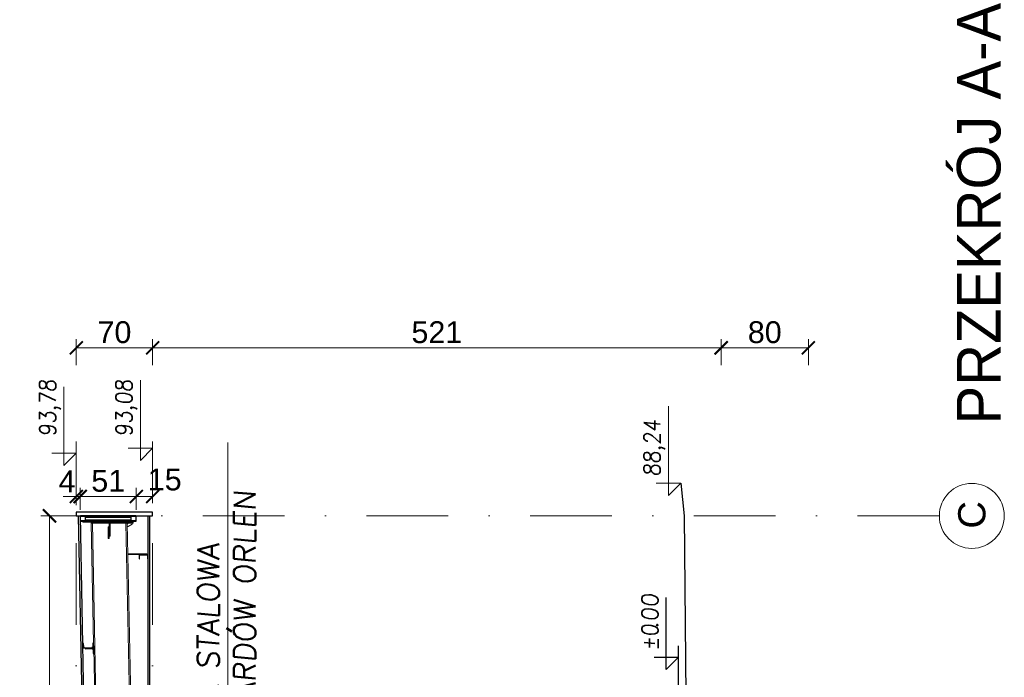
# Model space of a CAD drawing. Extents: x 261105 to 7565828, y -85627 to 5881792.
# Tile 115 of 116: x 360527 to 369551, y -18782 to -12755. Entities that reach past the tile are written whole.
import ezdxf

# ---------------------------------------------------------------- set-up
doc = ezdxf.new("R2010")
doc.units = 0
doc.header["$MEASUREMENT"] = 0
doc.linetypes.add('DASHDOT2', pattern=[0.5, 0.25, -0.125, 0, -0.125])
for name, color, linetype in [('100_rzut_okna', 1, 'Continuous'), ('OSIE - OPIS', 7, 'Continuous'), ('xxOś 2_rysunek_Widok ogólny_Dimension_', 7, 'Continuous')]:
    doc.layers.add(name, color=color, linetype=linetype)
for name, color, linetype, lineweight in [('BK_Opisy', 222, 'Continuous', 5), ('CZ-GR', 14, 'Continuous', 30), ('OSIE', 7, 'Continuous', 5), ('wiata elewacja', 140, 'Continuous', 9)]:
    doc.layers.add(name, color=color, linetype=linetype, lineweight=lineweight)
for name, color, linetype, lineweight, true_color in [('tabelka', 7, 'Continuous', 15, 0x000000), ('TB_CIENKA', 7, 'Continuous', 5, 0x7f7f7f), ('wymiary', 7, 'Continuous', 9, 0x7f7f7f)]:
    doc.layers.add(name, color=color, linetype=linetype, lineweight=lineweight, true_color=true_color)
doc.styles.add('ARIAL', font='arial.ttf')
doc.styles.add('RBCS_dim1', font='simplex.shx', dxfattribs={"width": 0.9, "oblique": 5, "height": 3})
doc.styles.add('styl1', font='simplex.shx', dxfattribs={"oblique": 5})
doc.dimstyles.new('mosstowy 1-100', dxfattribs={"dimscale": 20, "dimtxt": 10, "dimasz": 6, "dimexe": 4, "dimexo": 4, "dimgap": 2, "dimtad": 1, "dimdec": 0, "dimlfac": 0.1, "dimtxsty": 'ARIAL', "dimblk": 'ARCHTICK', "dimcen": 4, "dimclrd": 256, "dimclre": 256, "dimclrt": 7, "dimadec": 0, "dimazin": 0, "dimtfac": 1, "dimtdec": 0, "dimtmove": 1, "dimatfit": 3, "dimfxl": 8, "dimfxlon": 1, "dimlwd": -1, "dimlwe": 9, "dimarcsym": 0})

# ---------------------------------------------------------------- blocks, each defined once
blk = doc.blocks.new('_ArchTick')
at = {"layer": '100_rzut_okna', "color": 0, "linetype": 'Continuous', "const_width": 0.15}
blk.add_lwpolyline([(-0.5, -0.5), (0.5, 0.5)], dxfattribs=at)
blk = doc.blocks.new('*D1663')
at = {"layer": 'Defpoints', "color": 0}
for p in [(366955.3, -15762.6), (367755.3, -20226.7), (366955.3, -21802.5)]:
    blk.add_point(p, dxfattribs=at)
at = {"layer": 'wymiary', "lineweight": 9}
for p, q in [((366955.3, -15922.6), (366955.3, -15682.6)), ((367755.3, -15922.6), (367755.3, -15682.6))]:
    blk.add_line(p, q, dxfattribs=at)
at = {"layer": 'wymiary'}
blk.add_line((367755.3, -15762.6), (366955.3, -15762.6), dxfattribs=at)
at = {"layer": 'wymiary', "xscale": 120, "yscale": 120, "zscale": 120, "rotation": 180}
blk.add_blockref('_ArchTick', (366955.3, -15762.6), dxfattribs=at)
at = {"layer": 'wymiary', "xscale": 120, "yscale": 120, "zscale": 120}
blk.add_blockref('_ArchTick', (367755.3, -15762.6), dxfattribs=at)
at = {"layer": 'wymiary', "color": 7, "insert": (367355.3, -15620.4), "char_height": 200, "attachment_point": 5, "style": 'ARIAL'}
blk.add_mtext('80', dxfattribs=at)
blk = doc.blocks.new('*D1664')
at = {"layer": 'Defpoints', "color": 0}
for p in [(361745.3, -15762.6), (361745.3, -17267.5), (366955.3, -21802.5)]:
    blk.add_point(p, dxfattribs=at)
at = {"layer": 'wymiary', "lineweight": 9}
for p, q in [((361745.3, -15922.6), (361745.3, -15682.6)), ((366955.3, -15922.6), (366955.3, -15682.6))]:
    blk.add_line(p, q, dxfattribs=at)
at = {"layer": 'wymiary'}
blk.add_line((366955.3, -15762.6), (361745.3, -15762.6), dxfattribs=at)
at = {"layer": 'wymiary', "xscale": 120, "yscale": 120, "zscale": 120, "rotation": 180}
blk.add_blockref('_ArchTick', (361745.3, -15762.6), dxfattribs=at)
at = {"layer": 'wymiary', "xscale": 120, "yscale": 120, "zscale": 120}
blk.add_blockref('_ArchTick', (366955.3, -15762.6), dxfattribs=at)
at = {"layer": 'wymiary', "color": 7, "insert": (364350.3, -15620.4), "char_height": 200, "attachment_point": 5, "style": 'ARIAL'}
blk.add_mtext('521', dxfattribs=at)
blk = doc.blocks.new('*D1665')
at = {"layer": 'Defpoints', "color": 0}
for p in [(361595.3, -17124.6), (361745.3, -17267.5), (361595.3, -17327.5)]:
    blk.add_point(p, dxfattribs=at)
at = {"layer": 'wymiary', "lineweight": 9}
for p, q in [((361595.3, -17247.5), (361595.3, -17044.6)), ((361745.3, -17187.5), (361745.3, -17044.6))]:
    blk.add_line(p, q, dxfattribs=at)
at = {"layer": 'wymiary'}
blk.add_line((361745.3, -17124.6), (361595.3, -17124.6), dxfattribs=at)
at = {"layer": 'wymiary', "xscale": 120, "yscale": 120, "zscale": 120, "rotation": 180}
blk.add_blockref('_ArchTick', (361595.3, -17124.6), dxfattribs=at)
at = {"layer": 'wymiary', "xscale": 120, "yscale": 120, "zscale": 120}
blk.add_blockref('_ArchTick', (361745.3, -17124.6), dxfattribs=at)
at = {"layer": 'wymiary', "color": 7, "insert": (361855.9, -16970.3), "char_height": 200, "attachment_point": 5, "style": 'ARIAL'}
blk.add_mtext('15', dxfattribs=at)
blk = doc.blocks.new('*D1666')
at = {"layer": 'Defpoints', "color": 0}
for p in [(361081.3, -17124.6), (361081.3, -17327.5), (361595.3, -17327.5)]:
    blk.add_point(p, dxfattribs=at)
at = {"layer": 'wymiary', "lineweight": 9}
for p, q in [((361081.3, -17247.5), (361081.3, -17044.6)), ((361595.3, -17247.5), (361595.3, -17044.6))]:
    blk.add_line(p, q, dxfattribs=at)
at = {"layer": 'wymiary'}
blk.add_line((361595.3, -17124.6), (361081.3, -17124.6), dxfattribs=at)
at = {"layer": 'wymiary', "xscale": 120, "yscale": 120, "zscale": 120, "rotation": 180}
blk.add_blockref('_ArchTick', (361081.3, -17124.6), dxfattribs=at)
at = {"layer": 'wymiary', "xscale": 120, "yscale": 120, "zscale": 120}
blk.add_blockref('_ArchTick', (361595.3, -17124.6), dxfattribs=at)
at = {"layer": 'wymiary', "color": 7, "insert": (361338.3, -16982.5), "char_height": 200, "attachment_point": 5, "style": 'ARIAL'}
blk.add_mtext('51', dxfattribs=at)
blk = doc.blocks.new('*D1667')
at = {"layer": 'Defpoints', "color": 0}
for p in [(361045.3, -17124.6), (361045.3, -17285), (361081.3, -17327.5)]:
    blk.add_point(p, dxfattribs=at)
at = {"layer": 'wymiary', "lineweight": 9}
for p, q in [((361045.3, -17205), (361045.3, -17044.6)), ((361081.3, -17247.5), (361081.3, -17044.6))]:
    blk.add_line(p, q, dxfattribs=at)
at = {"layer": 'wymiary'}
for p, q in [((361045.3, -17124.6), (360925.3, -17124.6)), ((361081.3, -17124.6), (361045.3, -17124.6)), ((361081.3, -17124.6), (361201.3, -17124.6))]:
    blk.add_line(p, q, dxfattribs=at)
at = {"layer": 'wymiary', "xscale": 120, "yscale": 120, "zscale": 120}
blk.add_blockref('_ArchTick', (361045.3, -17124.6), dxfattribs=at)
at = {"layer": 'wymiary', "xscale": 120, "yscale": 120, "zscale": 120, "rotation": 180}
blk.add_blockref('_ArchTick', (361081.3, -17124.6), dxfattribs=at)
at = {"layer": 'wymiary', "color": 7, "insert": (360960.8, -16986.7), "char_height": 200, "attachment_point": 5, "style": 'ARIAL'}
blk.add_mtext('4', dxfattribs=at)
blk = doc.blocks.new('*D1668')
at = {"layer": 'Defpoints', "color": 0}
for p in [(361745.3, -15762.6), (361045.3, -17285), (361745.3, -17285)]:
    blk.add_point(p, dxfattribs=at)
at = {"layer": 'wymiary', "lineweight": 9}
for p, q in [((361045.3, -15922.6), (361045.3, -15682.6)), ((361745.3, -15922.6), (361745.3, -15682.6))]:
    blk.add_line(p, q, dxfattribs=at)
at = {"layer": 'wymiary'}
blk.add_line((361045.3, -15762.6), (361745.3, -15762.6), dxfattribs=at)
at = {"layer": 'wymiary', "xscale": 120, "yscale": 120, "zscale": 120, "rotation": 180}
blk.add_blockref('_ArchTick', (361045.3, -15762.6), dxfattribs=at)
at = {"layer": 'wymiary', "xscale": 120, "yscale": 120, "zscale": 120}
blk.add_blockref('_ArchTick', (361745.3, -15762.6), dxfattribs=at)
at = {"layer": 'wymiary', "color": 7, "insert": (361395.3, -15620.4), "char_height": 200, "attachment_point": 5, "style": 'ARIAL'}
blk.add_mtext('70', dxfattribs=at)
blk = doc.blocks.new('*D1696')
at = {"layer": 'Defpoints', "color": 0}
for p in [(360800.1, -17302.5), (362936.2, -17302.5), (362903.4, -22302.5)]:
    blk.add_point(p, dxfattribs=at)
at = {"layer": 'wymiary', "lineweight": 9}
for p, q in [((360960.1, -17302.5), (360720.1, -17302.5)), ((360960.1, -22302.5), (360720.1, -22302.5))]:
    blk.add_line(p, q, dxfattribs=at)
at = {"layer": 'wymiary'}
blk.add_line((360800.1, -22302.5), (360800.1, -17302.5), dxfattribs=at)
at = {"layer": 'wymiary', "xscale": 120, "yscale": 120, "zscale": 120}
for p, rotation in [((360800.1, -17302.5), 90), ((360800.1, -22302.5), 270)]:
    blk.add_blockref('_ArchTick', p, dxfattribs=dict(at, rotation=rotation))
at = {"layer": 'wymiary', "color": 7, "insert": (360658, -19802.5), "char_height": 200, "attachment_point": 5, "rotation": 90, "style": 'ARIAL'}
blk.add_mtext('500', dxfattribs=at)

msp = doc.modelspace()

# ---------------------------------------------------------------- linework, layer by layer
at = {"layer": 'BK_Opisy'}
for p, q in [((366472.8, -17002.5), (366472.8, -16296)), ((366360.3, -17002.5), (366585.3, -17002.5)), ((366360.3, -17002.5), (366585.3, -17002.5)), ((366585.3, -17002.5), (366472.8, -17115)), ((366472.8, -17115), (366472.8, -17002.5)), ((366585.3, -17002.5), (366472.8, -17115)), ((366472.8, -17115), (366472.8, -17002.5))]:
    msp.add_line(p, q, dxfattribs=at)
for points in [[(361632.8, -16681.2, 0), (361632.8, -16059.1, 0)], [(361632.8, -16681.2, 0), (361632.8, -16059.1, 0)], [(360932.8, -16727.5, 0), (360932.8, -16118.9, 0)], [(360932.8, -16727.5, 0), (360932.8, -16118.9, 0)], [(361045.3, -17052.5, 0), (361045.3, -16621.5, 0)], [(361045.3, -17052.5, 0), (361045.3, -16621.5, 0)], [(361520.3, -16681.2, 0), (361745.3, -16681.2, 0), (361632.8, -16793.7, 0), (361632.8, -16681.2, 0)], [(361520.3, -16681.2, 0), (361745.3, -16681.2, 0), (361632.8, -16793.7, 0), (361632.8, -16681.2, 0)], [(361745.3, -17052.5, 0), (361745.3, -16621.5, 0)], [(360820.3, -16727.5, 0), (361045.3, -16727.5, 0), (360932.8, -16840, 0), (360932.8, -16727.5, 0)], [(360820.3, -16727.5, 0), (361045.3, -16727.5, 0), (360932.8, -16840, 0), (360932.8, -16727.5, 0)]]:
    msp.add_polyline3d(points, dxfattribs=at)
at = {"layer": 'CZ-GR'}
for p, q in [((366585.3, -17002.5), (366615.3, -17302.5)), ((361063.2, -17302.9, 0), (361153.3, -22110.5, 0)), ((361081.2, -17302.5, 0), (361171.3, -22110.5, 0)), ((361081.6, -17305.3, 0), (361081.3, -17307, 0)), ((361081.6, -17305.3, 0), (361081.3, -17307, 0)), ((361081.3, -17307, 0), (361081.3, -17348, 0)), ((361081.3, -17307, 0), (361081.3, -17348, 0)), ((361082.6, -17303.8, 0), (361081.6, -17305.3, 0)), ((361082.6, -17303.8, 0), (361081.6, -17305.3, 0)), ((361084.1, -17302.9, 0), (361082.6, -17303.8, 0)), ((361084.1, -17302.9, 0), (361082.6, -17303.8, 0)), ((361085.8, -17302.5, 0), (361084.1, -17302.9, 0)), ((361085.8, -17302.5, 0), (361084.1, -17302.9, 0)), ((361084.3, -17308.5, 0), (361084.5, -17307.4, 0)), ((361084.3, -17308.5, 0), (361084.5, -17307.4, 0)), ((361084.3, -17346.5, 0), (361084.3, -17308.5, 0)), ((361084.3, -17346.5, 0), (361084.3, -17308.5, 0)), ((361084.5, -17307.4, 0), (361085.2, -17306.4, 0)), ((361084.5, -17307.4, 0), (361085.2, -17306.4, 0)), ((361085.2, -17306.4, 0), (361086.1, -17305.8, 0)), ((361085.2, -17306.4, 0), (361086.1, -17305.8, 0)), ((361126.8, -17302.5, 0), (361085.8, -17302.5, 0)), ((361126.8, -17302.5, 0), (361085.8, -17302.5, 0)), ((361086.1, -17305.8, 0), (361087.3, -17305.5, 0)), ((361086.1, -17305.8, 0), (361087.3, -17305.5, 0)), ((361087.3, -17305.5, 0), (361125.3, -17305.5, 0)), ((361087.3, -17305.5, 0), (361125.3, -17305.5, 0)), ((361125.3, -17305.5, 0), (361126.4, -17305.8, 0)), ((361125.3, -17305.5, 0), (361126.4, -17305.8, 0)), ((361126.4, -17305.8, 0), (361127.4, -17306.4, 0)), ((361126.4, -17305.8, 0), (361127.4, -17306.4, 0)), ((361128.5, -17302.9, 0), (361126.8, -17302.5, 0)), ((361128.5, -17302.9, 0), (361126.8, -17302.5, 0)), ((361127.4, -17306.4, 0), (361128.1, -17307.4, 0)), ((361127.4, -17306.4, 0), (361128.1, -17307.4, 0)), ((361128.1, -17307.4, 0), (361128.3, -17308.5, 0)), ((361128.1, -17307.4, 0), (361128.3, -17308.5, 0)), ((361128.3, -17308.5, 0), (361128.3, -17346.5, 0)), ((361128.3, -17308.5, 0), (361128.3, -17346.5, 0)), ((361130, -17303.8, 0), (361128.5, -17302.9, 0)), ((361130, -17303.8, 0), (361128.5, -17302.9, 0)), ((361130.9, -17305.3, 0), (361130, -17303.8, 0)), ((361130.9, -17305.3, 0), (361130, -17303.8, 0)), ((361131.3, -17307, 0), (361130.9, -17305.3, 0)), ((361131.3, -17307, 0), (361130.9, -17305.3, 0)), ((361131.3, -17302.5, 0), (361131.3, -17307, 0)), ((361545.3, -17302.5, 0), (361131.3, -17302.5, 0)), ((361131.3, -17302.5, 0), (361131.3, -17307, 0)), ((361545.3, -17302.5, 0), (361131.3, -17302.5, 0)), ((361131.3, -17348, 0), (361131.3, -17307, 0)), ((361131.3, -17348, 0), (361131.3, -17307, 0)), ((361545.3, -17307, 0), (361545.3, -17302.5, 0)), ((361545.3, -17307, 0), (361545.3, -17302.5, 0)), ((361545.6, -17305.3, 0), (361545.3, -17307, 0)), ((361545.6, -17305.3, 0), (361545.3, -17307, 0)), ((361545.3, -17307, 0), (361545.3, -17348, 0)), ((361545.3, -17307, 0), (361545.3, -17348, 0)), ((361546.6, -17303.8, 0), (361545.6, -17305.3, 0)), ((361546.6, -17303.8, 0), (361545.6, -17305.3, 0)), ((361548.1, -17302.9, 0), (361546.6, -17303.8, 0)), ((361548.1, -17302.9, 0), (361546.6, -17303.8, 0)), ((361549.8, -17302.5, 0), (361548.1, -17302.9, 0)), ((361549.8, -17302.5, 0), (361548.1, -17302.9, 0)), ((361548.3, -17308.5, 0), (361548.5, -17307.4, 0)), ((361548.3, -17308.5, 0), (361548.5, -17307.4, 0)), ((361548.3, -17346.5, 0), (361548.3, -17308.5, 0)), ((361548.3, -17346.5, 0), (361548.3, -17308.5, 0)), ((361548.5, -17307.4, 0), (361549.2, -17306.4, 0)), ((361548.5, -17307.4, 0), (361549.2, -17306.4, 0)), ((361549.2, -17306.4, 0), (361550.1, -17305.8, 0)), ((361549.2, -17306.4, 0), (361550.1, -17305.8, 0)), ((361590.8, -17302.5, 0), (361549.8, -17302.5, 0)), ((361590.8, -17302.5, 0), (361549.8, -17302.5, 0)), ((361550.1, -17305.8, 0), (361551.3, -17305.5, 0)), ((361550.1, -17305.8, 0), (361551.3, -17305.5, 0)), ((361551.3, -17305.5, 0), (361589.3, -17305.5, 0)), ((361551.3, -17305.5, 0), (361589.3, -17305.5, 0)), ((361589.3, -17305.5, 0), (361590.4, -17305.8, 0)), ((361589.3, -17305.5, 0), (361590.4, -17305.8, 0)), ((361590.4, -17305.8, 0), (361591.4, -17306.4, 0)), ((361590.4, -17305.8, 0), (361591.4, -17306.4, 0)), ((361592.5, -17302.9, 0), (361590.8, -17302.5, 0)), ((361592.5, -17302.9, 0), (361590.8, -17302.5, 0)), ((361591.4, -17306.4, 0), (361592.1, -17307.4, 0)), ((361591.4, -17306.4, 0), (361592.1, -17307.4, 0)), ((361592.1, -17307.4, 0), (361592.3, -17308.5, 0)), ((361592.1, -17307.4, 0), (361592.3, -17308.5, 0)), ((361592.3, -17308.5, 0), (361592.3, -17346.5, 0)), ((361592.3, -17308.5, 0), (361592.3, -17346.5, 0)), ((361594, -17303.8, 0), (361592.5, -17302.9, 0)), ((361594, -17303.8, 0), (361592.5, -17302.9, 0)), ((361594.9, -17305.3, 0), (361594, -17303.8, 0)), ((361594.9, -17305.3, 0), (361594, -17303.8, 0)), ((361595.3, -17307, 0), (361594.9, -17305.3, 0)), ((361595.3, -17307, 0), (361594.9, -17305.3, 0)), ((361595.3, -17348, 0), (361595.3, -17307, 0)), ((361595.3, -17348, 0), (361595.3, -17307, 0)), ((361701.3, -17302.5, 0), (361701.3, -27302.5, 0)), ((361716.3, -17302.5, 0), (361716.3, -27302.5, 0)), ((361081.3, -17348, 0), (361081.6, -17349.8, 0)), ((361081.3, -17348, 0), (361081.6, -17349.8, 0)), ((361081.6, -17349.8, 0), (361082.6, -17351.2, 0)), ((361081.6, -17349.8, 0), (361082.6, -17351.2, 0)), ((361082.6, -17351.2, 0), (361084.1, -17352.2, 0)), ((361082.6, -17351.2, 0), (361084.1, -17352.2, 0)), ((361084.1, -17352.2, 0), (361085.8, -17352.5, 0)), ((361084.1, -17352.2, 0), (361085.8, -17352.5, 0)), ((361084.5, -17347.7, 0), (361084.3, -17346.5, 0)), ((361084.5, -17347.7, 0), (361084.3, -17346.5, 0)), ((361085.2, -17348.7, 0), (361084.5, -17347.7, 0)), ((361085.2, -17348.7, 0), (361084.5, -17347.7, 0)), ((361086.1, -17349.3, 0), (361085.2, -17348.7, 0)), ((361086.1, -17349.3, 0), (361085.2, -17348.7, 0)), ((361085.8, -17352.5, 0), (361126.8, -17352.5, 0)), ((361085.8, -17352.5, 0), (361126.8, -17352.5, 0)), ((361087.3, -17349.5, 0), (361086.1, -17349.3, 0)), ((361087.3, -17349.5, 0), (361086.1, -17349.3, 0)), ((361125.3, -17349.5, 0), (361087.3, -17349.5, 0)), ((361125.3, -17349.5, 0), (361087.3, -17349.5, 0)), ((361126.4, -17349.3, 0), (361125.3, -17349.5, 0)), ((361126.4, -17349.3, 0), (361125.3, -17349.5, 0)), ((361127.4, -17348.7, 0), (361126.4, -17349.3, 0)), ((361127.4, -17348.7, 0), (361126.4, -17349.3, 0)), ((361126.8, -17352.5, 0), (361128.5, -17352.2, 0)), ((361126.8, -17352.5, 0), (361128.5, -17352.2, 0)), ((361128.1, -17347.7, 0), (361127.4, -17348.7, 0)), ((361128.1, -17347.7, 0), (361127.4, -17348.7, 0)), ((361128.3, -17346.5, 0), (361128.1, -17347.7, 0)), ((361128.3, -17346.5, 0), (361128.1, -17347.7, 0)), ((361128.5, -17352.2, 0), (361130, -17351.2, 0)), ((361128.5, -17352.2, 0), (361130, -17351.2, 0)), ((361130, -17351.2, 0), (361130.9, -17349.8, 0)), ((361130, -17351.2, 0), (361130.9, -17349.8, 0)), ((361130.9, -17349.8, 0), (361131.3, -17348, 0)), ((361130.9, -17349.8, 0), (361131.3, -17348, 0)), ((361131.3, -17348, 0), (361131.3, -17352.5, 0)), ((361131.3, -17348, 0), (361131.3, -17352.5, 0)), ((361545.3, -17352.5, 0), (361545.3, -17348, 0)), ((361545.3, -17348, 0), (361545.6, -17349.8, 0)), ((361545.3, -17352.5, 0), (361545.3, -17348, 0)), ((361545.3, -17348, 0), (361545.6, -17349.8, 0)), ((361545.6, -17349.8, 0), (361546.6, -17351.2, 0)), ((361545.6, -17349.8, 0), (361546.6, -17351.2, 0)), ((361546.6, -17351.2, 0), (361548.1, -17352.2, 0)), ((361546.6, -17351.2, 0), (361548.1, -17352.2, 0)), ((361548.1, -17352.2, 0), (361549.8, -17352.5, 0)), ((361548.1, -17352.2, 0), (361549.8, -17352.5, 0)), ((361548.5, -17347.7, 0), (361548.3, -17346.5, 0)), ((361548.5, -17347.7, 0), (361548.3, -17346.5, 0)), ((361549.2, -17348.7, 0), (361548.5, -17347.7, 0)), ((361549.2, -17348.7, 0), (361548.5, -17347.7, 0)), ((361550.1, -17349.3, 0), (361549.2, -17348.7, 0)), ((361550.1, -17349.3, 0), (361549.2, -17348.7, 0)), ((361549.8, -17352.5, 0), (361590.8, -17352.5, 0)), ((361549.8, -17352.5, 0), (361590.8, -17352.5, 0)), ((361551.3, -17349.5, 0), (361550.1, -17349.3, 0)), ((361551.3, -17349.5, 0), (361550.1, -17349.3, 0)), ((361589.3, -17349.5, 0), (361551.3, -17349.5, 0)), ((361589.3, -17349.5, 0), (361551.3, -17349.5, 0)), ((361590.4, -17349.3, 0), (361589.3, -17349.5, 0)), ((361590.4, -17349.3, 0), (361589.3, -17349.5, 0)), ((361591.4, -17348.7, 0), (361590.4, -17349.3, 0)), ((361591.4, -17348.7, 0), (361590.4, -17349.3, 0)), ((361590.8, -17352.5, 0), (361592.5, -17352.2, 0)), ((361590.8, -17352.5, 0), (361592.5, -17352.2, 0)), ((361592.1, -17347.7, 0), (361591.4, -17348.7, 0)), ((361592.1, -17347.7, 0), (361591.4, -17348.7, 0)), ((361592.3, -17346.5, 0), (361592.1, -17347.7, 0)), ((361592.3, -17346.5, 0), (361592.1, -17347.7, 0)), ((361592.5, -17352.2, 0), (361594, -17351.2, 0)), ((361592.5, -17352.2, 0), (361594, -17351.2, 0)), ((361594, -17351.2, 0), (361594.9, -17349.8, 0)), ((361594, -17351.2, 0), (361594.9, -17349.8, 0)), ((361594.9, -17349.8, 0), (361595.3, -17348, 0)), ((361594.9, -17349.8, 0), (361595.3, -17348, 0)), ((361621.8, -17661.9, 0), (361621.3, -17664.5, 0)), ((361621.8, -17661.9, 0), (361621.3, -17664.5, 0)), ((361621.3, -17664.5, 0), (361621.3, -17697.5, 0)), ((361621.3, -17664.5, 0), (361621.3, -17697.5, 0)), ((361623.3, -17659.6, 0), (361621.8, -17661.9, 0)), ((361623.3, -17659.6, 0), (361621.8, -17661.9, 0)), ((361625.6, -17658.1, 0), (361623.3, -17659.6, 0)), ((361625.6, -17658.1, 0), (361623.3, -17659.6, 0)), ((361624.3, -17664.5, 0), (361624.6, -17663, 0)), ((361624.3, -17664.5, 0), (361624.6, -17663, 0)), ((361624.3, -17697.5, 0), (361624.3, -17664.5, 0)), ((361624.3, -17697.5, 0), (361624.3, -17664.5, 0)), ((361624.6, -17663, 0), (361625.5, -17661.7, 0)), ((361624.6, -17663, 0), (361625.5, -17661.7, 0)), ((361625.5, -17661.7, 0), (361626.8, -17660.8, 0)), ((361625.5, -17661.7, 0), (361626.8, -17660.8, 0)), ((361628.3, -17657.5, 0), (361625.6, -17658.1, 0)), ((361628.3, -17657.5, 0), (361625.6, -17658.1, 0)), ((361626.8, -17660.8, 0), (361628.3, -17660.5, 0)), ((361626.8, -17660.8, 0), (361628.3, -17660.5, 0)), ((361628.3, -17657.5, 0), (361694.3, -17657.5, 0)), ((361628.3, -17657.5, 0), (361694.3, -17657.5, 0)), ((361628.3, -17660.5, 0), (361694.3, -17660.5, 0)), ((361628.3, -17660.5, 0), (361694.3, -17660.5, 0)), ((361691.3, -17657.5, 0), (361691.3, -17651.5, 0)), ((361691.3, -17657.5, 0), (361691.3, -17651.5, 0)), ((361697, -17658.1, 0), (361694.3, -17657.5, 0)), ((361697, -17658.1, 0), (361694.3, -17657.5, 0)), ((361694.3, -17660.5, 0), (361695.8, -17660.8, 0)), ((361694.3, -17660.5, 0), (361695.8, -17660.8, 0)), ((361695.8, -17660.8, 0), (361697.1, -17661.7, 0)), ((361695.8, -17660.8, 0), (361697.1, -17661.7, 0)), ((361699.2, -17659.6, 0), (361697, -17658.1, 0)), ((361699.2, -17659.6, 0), (361697, -17658.1, 0)), ((361697.1, -17661.7, 0), (361698, -17663, 0)), ((361697.1, -17661.7, 0), (361698, -17663, 0)), ((361698, -17663, 0), (361698.3, -17664.5, 0)), ((361698, -17663, 0), (361698.3, -17664.5, 0)), ((361698.3, -17664.5, 0), (361698.3, -17697.5, 0)), ((361698.3, -17664.5, 0), (361698.3, -17697.5, 0)), ((361700.8, -17661.9, 0), (361699.2, -17659.6, 0)), ((361700.8, -17661.9, 0), (361699.2, -17659.6, 0)), ((361701.3, -17664.5, 0), (361700.8, -17661.9, 0)), ((361701.3, -17664.5, 0), (361700.8, -17661.9, 0)), ((361701.3, -17697.5, 0), (361701.3, -17664.5, 0)), ((361701.3, -17697.5, 0), (361701.3, -17664.5, 0)), ((361621.3, -17697.5, 0), (361624.3, -17697.5, 0)), ((361621.3, -17697.5, 0), (361624.3, -17697.5, 0)), ((361698.3, -17697.5, 0), (361701.3, -17697.5, 0)), ((361698.3, -17697.5, 0), (361701.3, -17697.5, 0)), ((361104.1, -18470.5, 0), (361105, -18516.5, 0)), ((361107.1, -18470.5, 0), (361104.1, -18470.5, 0)), ((361104.1, -18470.5, 0), (361105, -18516.5, 0)), ((361107.1, -18470.5, 0), (361104.1, -18470.5, 0)), ((361108.3, -18470.7, 0), (361107.1, -18470.5, 0)), ((361108.3, -18470.7, 0), (361107.1, -18470.5, 0)), ((361109.3, -18471.3, 0), (361108.3, -18470.7, 0)), ((361109.3, -18471.3, 0), (361108.3, -18470.7, 0)), ((361109.9, -18472.3, 0), (361109.3, -18471.3, 0)), ((361109.9, -18472.3, 0), (361109.3, -18471.3, 0)), ((361110.2, -18473.2, 0), (361109.9, -18472.3, 0)), ((361110.2, -18473.2, 0), (361109.9, -18472.3, 0)), ((361113.4, -18505.4, 0), (361110.2, -18473.2, 0)), ((361113.4, -18505.4, 0), (361110.2, -18473.2, 0)), ((361198.2, -18471.4, 0), (361196.2, -18503.8, 0)), ((361198.2, -18471.4, 0), (361196.2, -18503.8, 0)), ((361198.4, -18470.5, 0), (361198.2, -18471.4, 0)), ((361198.4, -18470.5, 0), (361198.2, -18471.4, 0)), ((361199, -18469.5, 0), (361198.4, -18470.5, 0)), ((361199, -18469.5, 0), (361198.4, -18470.5, 0)), ((361200, -18468.8, 0), (361199, -18469.5, 0)), ((361200, -18468.8, 0), (361199, -18469.5, 0)), ((361201.1, -18468.6, 0), (361200, -18468.8, 0)), ((361201.1, -18468.6, 0), (361200, -18468.8, 0)), ((361204.1, -18468.5, 0), (361201.1, -18468.6, 0)), ((361204.1, -18468.5, 0), (361201.1, -18468.6, 0)), ((361205, -18514.5, 0), (361204.1, -18468.5, 0)), ((361205, -18514.5, 0), (361204.1, -18468.5, 0)), ((361205, -18514.5, 0), (361105, -18516.5, 0)), ((361205, -18514.5, 0), (361105, -18516.5, 0)), ((361113.9, -18507.5, 0), (361113.4, -18505.4, 0)), ((361113.9, -18507.5, 0), (361113.4, -18505.4, 0)), ((361115.5, -18509.8, 0), (361113.9, -18507.5, 0)), ((361115.5, -18509.8, 0), (361113.9, -18507.5, 0)), ((361117.8, -18511.2, 0), (361115.5, -18509.8, 0)), ((361117.8, -18511.2, 0), (361115.5, -18509.8, 0)), ((361120.5, -18511.7, 0), (361117.8, -18511.2, 0)), ((361120.5, -18511.7, 0), (361117.8, -18511.2, 0)), ((361120.5, -18511.7, 0), (361189.4, -18510.3, 0)), ((361120.5, -18511.7, 0), (361189.4, -18510.3, 0)), ((361148.5, -18515.7, 0), (361130, -18516, 0)), ((361148.5, -18515.7, 0), (361130, -18516, 0)), ((361130, -18516, 0), (361130.1, -18518.5, 0)), ((361130, -18516, 0), (361130.1, -18518.5, 0)), ((361130.1, -18518.5, 0), (361130.4, -18519.9, 0)), ((361130.1, -18518.5, 0), (361130.4, -18519.9, 0)), ((361130.4, -18519.9, 0), (361131.2, -18521, 0)), ((361130.4, -18519.9, 0), (361131.2, -18521, 0)), ((361131.2, -18521, 0), (361132.3, -18521.7, 0)), ((361131.2, -18521, 0), (361132.3, -18521.7, 0)), ((361132.3, -18521.7, 0), (361133.7, -18522, 0)), ((361132.3, -18521.7, 0), (361133.7, -18522, 0)), ((361192.1, -18520.8, 0), (361133.7, -18522, 0)), ((361192.1, -18520.8, 0), (361133.7, -18522, 0)), ((361148.8, -18515.7, 0), (361148.5, -18515.7, 0)), ((361148.8, -18515.7, 0), (361148.5, -18515.7, 0)), ((361153.2, -18515.6, 0), (361148.8, -18515.7, 0)), ((361153.2, -18515.6, 0), (361148.8, -18515.7, 0)), ((361192.1, -18509.8, 0), (361189.4, -18510.3, 0)), ((361192.1, -18509.8, 0), (361189.4, -18510.3, 0)), ((361194.3, -18508.2, 0), (361192.1, -18509.8, 0)), ((361194.3, -18508.2, 0), (361192.1, -18509.8, 0)), ((361192.1, -18520.8, 0), (361194.8, -18521.3, 0)), ((361192.1, -18520.8, 0), (361194.8, -18521.3, 0)), ((361195.8, -18505.9, 0), (361194.3, -18508.2, 0)), ((361195.8, -18505.9, 0), (361194.3, -18508.2, 0)), ((361194.8, -18521.3, 0), (361197.1, -18522.7, 0)), ((361194.8, -18521.3, 0), (361197.1, -18522.7, 0)), ((361196.2, -18503.8, 0), (361195.8, -18505.9, 0)), ((361196.2, -18503.8, 0), (361195.8, -18505.9, 0)), ((361197.1, -18522.7, 0), (361198.7, -18525, 0)), ((361197.1, -18522.7, 0), (361198.7, -18525, 0)), ((361198.7, -18525, 0), (361199.3, -18527.6, 0)), ((361198.7, -18525, 0), (361199.3, -18527.6, 0)), ((361199.3, -18527.6, 0), (361200, -18561.1, 0)), ((361199.3, -18527.6, 0), (361200, -18561.1, 0)), ((361200, -18561.1, 0), (361200.3, -18562.5, 0)), ((361200, -18561.1, 0), (361200.3, -18562.5, 0)), ((361200.3, -18562.5, 0), (361201, -18563.6, 0)), ((361200.3, -18562.5, 0), (361201, -18563.6, 0)), ((361201, -18563.6, 0), (361202.2, -18564.3, 0)), ((361201, -18563.6, 0), (361202.2, -18564.3, 0)), ((361202.2, -18564.3, 0), (361203.5, -18564.6, 0)), ((361202.2, -18564.3, 0), (361203.5, -18564.6, 0)), ((361203.5, -18564.6, 0), (361206, -18564.5, 0)), ((361203.5, -18564.6, 0), (361206, -18564.5, 0))]:
    msp.add_line(p, q, dxfattribs=at)
at = {"layer": 'CZ-GR', "elevation": 0}
msp.add_lwpolyline([(361745.3, -17267.5), (361045.3, -17267.5), (361045.3, -17302.5), (361745.3, -17302.5)], close=True, dxfattribs=at)
at = {"layer": 'CZ-GR'}
msp.add_lwpolyline([(366615.3, -17302.5), (366715.3, -27852.5)], dxfattribs=at)
at = {"layer": 'OSIE', "linetype": 'DASHDOT2', "ltscale": 3000}
for p, q in [((361045.3, -28802.5, 0), (361045.3, -17052.5, 0)), ((361045.3, -28802.5, 0), (361045.3, -17052.5, 0)), ((361745.3, -28802.5, 0), (361745.3, -17052.5, 0)), ((368955.3, -17302.5, 0), (360831.3, -17302.5, 0))]:
    msp.add_line(p, q, dxfattribs=at)
at = {"layer": 'OSIE'}
msp.add_circle((369253, -17302.5, 0), 297.7, dxfattribs=at)
at = {"layer": 'TB_CIENKA'}
msp.add_line((362433.8, -16629.1, 0), (362433.8, -20647.6, 0), dxfattribs=at)
at = {"layer": 'wiata elewacja'}
for p, q in [((361545.3, -17312.5, 0), (361131.3, -17312.5, 0)), ((361545.3, -17312.5, 0), (361131.3, -17312.5, 0)), ((361545.3, -17317, 0), (361131.3, -17317, 0)), ((361545.3, -17317, 0), (361131.3, -17317, 0)), ((361106.3, -17352.5, 0), (361106.3, -17360.5, 0)), ((361106.3, -17352.5, 0), (361106.3, -17360.5, 0)), ((361281.3, -17360.5, 0), (361106.3, -17360.5, 0)), ((361281.3, -17360.5, 0), (361106.3, -17360.5, 0)), ((361126.8, -17352.5, 0), (361281.3, -17352.5, 0)), ((361126.8, -17352.5, 0), (361281.3, -17352.5, 0)), ((361545.3, -17338, 0), (361131.3, -17338, 0)), ((361545.3, -17338, 0), (361131.3, -17338, 0)), ((361131.3, -17342.5, 0), (361545.3, -17342.5, 0)), ((361131.3, -17342.5, 0), (361545.3, -17342.5, 0)), ((361193.6, -17368.5, 0), (361182.1, -17368.5, 0)), ((361182.1, -17368.5, 0), (361204.1, -18468.5, 0)), ((361193.6, -17368.5, 0), (361182.1, -17368.5, 0)), ((361182.1, -17368.5, 0), (361204.1, -18468.5, 0)), ((361182.3, -17360.5, 0), (361182.3, -17368.5, 0)), ((361567.1, -17360.5, 0), (361182.3, -17360.5, 0)), ((361182.3, -17360.5, 0), (361182.3, -17368.5, 0)), ((361567.1, -17360.5, 0), (361182.3, -17360.5, 0)), ((361347.1, -17368.5, 0), (361182.3, -17368.5, 0)), ((361347.1, -17368.5, 0), (361182.3, -17368.5, 0)), ((361193.6, -17368.5, 0), (361271.8, -21280.4, 0)), ((361193.6, -17368.5, 0), (361271.8, -21280.4, 0)), ((361281.3, -17360.5, 0), (361281.3, -17352.5, 0)), ((361281.3, -17352.5, 0), (361417.1, -17352.5, 0)), ((361281.3, -17360.5, 0), (361281.3, -17352.5, 0)), ((361281.3, -17352.5, 0), (361417.1, -17352.5, 0)), ((361339.1, -17403.7, 0), (361339.1, -17407.2, 0)), ((361347.1, -17403.7, 0), (361339.1, -17403.7, 0)), ((361339.1, -17403.7, 0), (361339.1, -17407.2, 0)), ((361347.1, -17403.7, 0), (361339.1, -17403.7, 0)), ((361339.1, -17407.2, 0), (361347.1, -17407.2, 0)), ((361339.1, -17407.2, 0), (361339.1, -17511.2, 0)), ((361339.1, -17407.2, 0), (361347.1, -17407.2, 0)), ((361339.1, -17407.2, 0), (361339.1, -17511.2, 0)), ((361355.1, -17368.5, 0), (361347.1, -17368.5, 0)), ((361347.1, -17439.2, 0), (361347.1, -17368.5, 0)), ((361355.1, -17368.5, 0), (361347.1, -17368.5, 0)), ((361347.1, -17439.2, 0), (361347.1, -17368.5, 0)), ((361355.1, -17368.5, 0), (361355.1, -17458.5, 0)), ((361567.1, -17368.5, 0), (361355.1, -17368.5, 0)), ((361355.1, -17368.5, 0), (361355.1, -17458.5, 0)), ((361567.1, -17368.5, 0), (361355.1, -17368.5, 0)), ((361417.1, -17352.5, 0), (361417.1, -17360.5, 0)), ((361549.8, -17352.5, 0), (361417.1, -17352.5, 0)), ((361417.1, -17352.5, 0), (361417.1, -17360.5, 0)), ((361549.8, -17352.5, 0), (361417.1, -17352.5, 0)), ((361417.1, -17360.5, 0), (361567.1, -17360.5, 0)), ((361417.1, -17360.5, 0), (361567.1, -17360.5, 0)), ((361512.2, -17368.5, 0), (361500.7, -17368.5, 0)), ((361578.8, -21277.3, 0), (361500.7, -17368.5, 0)), ((361512.2, -17368.5, 0), (361500.7, -17368.5, 0)), ((361578.8, -21277.3, 0), (361500.7, -17368.5, 0)), ((361590.3, -21277.2, 0), (361512.2, -17368.5, 0)), ((361590.3, -21277.2, 0), (361512.2, -17368.5, 0)), ((361522.2, -17368.5, 0), (361512.4, -17378.5, 0)), ((361522.2, -17368.5, 0), (361512.4, -17378.5, 0)), ((361512.8, -17398.5, 0), (361522.2, -17398.5, 0)), ((361512.8, -17398.5, 0), (361522.2, -17398.5, 0)), ((361522.2, -17398.5, 0), (361557.2, -17378.5, 0)), ((361522.2, -17398.5, 0), (361557.2, -17378.5, 0)), ((361557.2, -17378.5, 0), (361557.2, -17368.5, 0)), ((361557.2, -17378.5, 0), (361557.2, -17368.5, 0)), ((361567.1, -17360.5, 0), (361567.1, -17352.5, 0)), ((361567.1, -17360.5, 0), (361567.1, -17352.5, 0)), ((361567.1, -17368.5, 0), (361567.1, -17360.5, 0)), ((361567.1, -17368.5, 0), (361567.1, -17360.5, 0)), ((361339.1, -17476.3, 0), (361347.1, -17476.3, 0)), ((361339.1, -17476.3, 0), (361347.1, -17476.3, 0)), ((361347.1, -17511.2, 0), (361347.1, -17439.2, 0)), ((361347.1, -17511.2, 0), (361347.1, -17439.2, 0)), ((361355.1, -17458.5, 0), (361347.1, -17458.5, 0)), ((361355.1, -17458.5, 0), (361347.1, -17458.5, 0)), ((361347.1, -17488.5, 0), (361355.1, -17488.5, 0)), ((361347.1, -17488.5, 0), (361355.1, -17488.5, 0)), ((361355.1, -17488.5, 0), (361355.1, -17458.5, 0)), ((361355.1, -17488.5, 0), (361355.1, -17458.5, 0)), ((361339.1, -17511.2, 0), (361347.1, -17511.2, 0)), ((361339.1, -17511.2, 0), (361347.1, -17511.2, 0)), ((361517.8, -17651.5, 0), (361518, -17657.5, 0)), ((361691.3, -17651.5, 0), (361517.8, -17651.5, 0)), ((361517.8, -17651.5, 0), (361518, -17657.5, 0)), ((361691.3, -17651.5, 0), (361517.8, -17651.5, 0)), ((361518, -17657.5, 0), (361628.3, -17657.5, 0)), ((361518, -17657.5, 0), (361628.3, -17657.5, 0)), ((361205, -18514.5, 0), (361227.5, -19638.5, 0)), ((361205, -18514.5, 0), (361227.5, -19638.5, 0))]:
    msp.add_line(p, q, dxfattribs=at)
at = {"layer": 'xxOś 2_rysunek_Widok ogólny_Dimension_', "color": 3}
for p, q in [((366452.8, -18598.8, 0), (366452.8, -18051.3, 0)), ((366452.8, -18598.8, 0), (366452.8, -18051.3, 0)), ((366565.3, -18952.5, 0), (366565.3, -18492.8, 0)), ((366565.3, -18952.5, 0), (366565.3, -18492.8, 0)), ((366340.3, -18598.8, 0), (366565.3, -18598.8, 0)), ((366340.3, -18598.8, 0), (366565.3, -18598.8, 0)), ((366565.3, -18598.8, 0), (366452.8, -18711.3, 0)), ((366452.8, -18711.3, 0), (366452.8, -18598.8, 0)), ((366565.3, -18598.8, 0), (366452.8, -18711.3, 0)), ((366452.8, -18711.3, 0), (366452.8, -18598.8, 0))]:
    msp.add_line(p, q, dxfattribs=at)

# ---------------------------------------------------------------- texts
at = {"layer": 'BK_Opisy', "insert": (362422.4, -18703.3, 0), "char_height": 200, "width": 3757.785, "attachment_point": 5, "rotation": 90, "style": 'styl1'}
msp.add_mtext('{BLACHA STALOWA\\PWG STANDARDÓW ORLEN}', dxfattribs=at)
at = {"layer": 'OSIE - OPIS', "style": 'ARIAL'}
msp.add_text('C', height=250, rotation=90, dxfattribs=at).set_placement((369378, -17419.4, 0))
at = {"layer": 'tabelka', "lineweight": 35, "insert": (369116, -12573.9), "char_height": 400, "width": 7785.735, "attachment_point": 2, "rotation": 90, "style": 'ARIAL'}
msp.add_mtext('\\pxql;{\\fArial|b0|i0|c0|p39;PRZEKRÓJ A-A}', dxfattribs=at)
at = {"layer": 'xxOś 2_rysunek_Widok ogólny_Dimension_', "color": 6, "style": 'RBCS_dim1', "oblique": 5, "width": 0.9}
for s, p in [('93,78', (360857.8, -16574.3, 0)), ('93,08', (361557.8, -16574.3, 0)), ('88,24', (366397.8, -16941)), ('±0', (366377.8, -18537.3, 0)), ('±0', (366377.8, -18537.3, 0))]:
    msp.add_text(s, height=150, rotation=90, dxfattribs=at).set_placement(p)
at = {"layer": 'xxOś 2_rysunek_Widok ogólny_Dimension_', "color": 6, "style": 'RBCS_dim1', "oblique": 5}
msp.add_text('.00', height=150, rotation=90, dxfattribs=at).set_placement((366377.8, -18335.2, 0))
msp.add_text('.00', height=150, rotation=90, dxfattribs=at).set_placement((366377.8, -18335.2, 0))

# ---------------------------------------------------------------- dimensions: what is measured, and where the dimension line sits
at = {"layer": 'wymiary'}
for base, p1, p2, picture, middle in [((361745.3, -15762.6, 0), (361045.3, -17285, 0), (361745.3, -17285, 0), '*D1668', (361395.3, -15620.4, 0)), ((361745.3, -15762.6, 0), (366955.3, -21802.5), (361745.3, -17267.5, 0), '*D1664', (364350.3, -15620.4, 0)), ((366955.3, -15762.6, 0), (367755.3, -20226.7, 0), (366955.3, -21802.5), '*D1663', (367355.3, -15620.4, 0)), ((361081.3, -17124.6, 0), (361595.3, -17327.5, 0), (361081.3, -17327.5, 0), '*D1666', (361338.3, -16982.5, 0))]:
    dim = msp.add_linear_dim(base=base, p1=p1, p2=p2, angle=180, dimstyle='mosstowy 1-100', override={"dimblk": 'ArchTick'}, dxfattribs=at)
    dim.commit()
    dim.dimension.update_dxf_attribs({"geometry": picture, "text_midpoint": middle})
for base, p1, p2, picture, middle in [((361045.3, -17124.6, 0), (361081.3, -17327.5, 0), (361045.3, -17285, 0), '*D1667', (360960.8, -17126.7, 0)), ((361595.3, -17124.6, 0), (361745.3, -17267.5, 0), (361595.3, -17327.5, 0), '*D1665', (361855.9, -17112.4, 0))]:
    dim = msp.add_linear_dim(base=base, p1=p1, p2=p2, angle=180, dimstyle='mosstowy 1-100', override={"dimblk": 'ArchTick'}, dxfattribs=at)
    dim.commit()
    dim.dimension.update_dxf_attribs({"geometry": picture, "text_midpoint": middle, "dimtype": 160})
dim = msp.add_linear_dim(base=(360800.1, -17302.5), p1=(362903.4, -22302.5, 0), p2=(362936.2, -17302.5, 0), angle=90, dimstyle='mosstowy 1-100', dxfattribs=at)
dim.commit()
dim.dimension.update_dxf_attribs({"geometry": '*D1696', "text_midpoint": (360658, -19802.5)})

doc.saveas('drawing.dxf')
